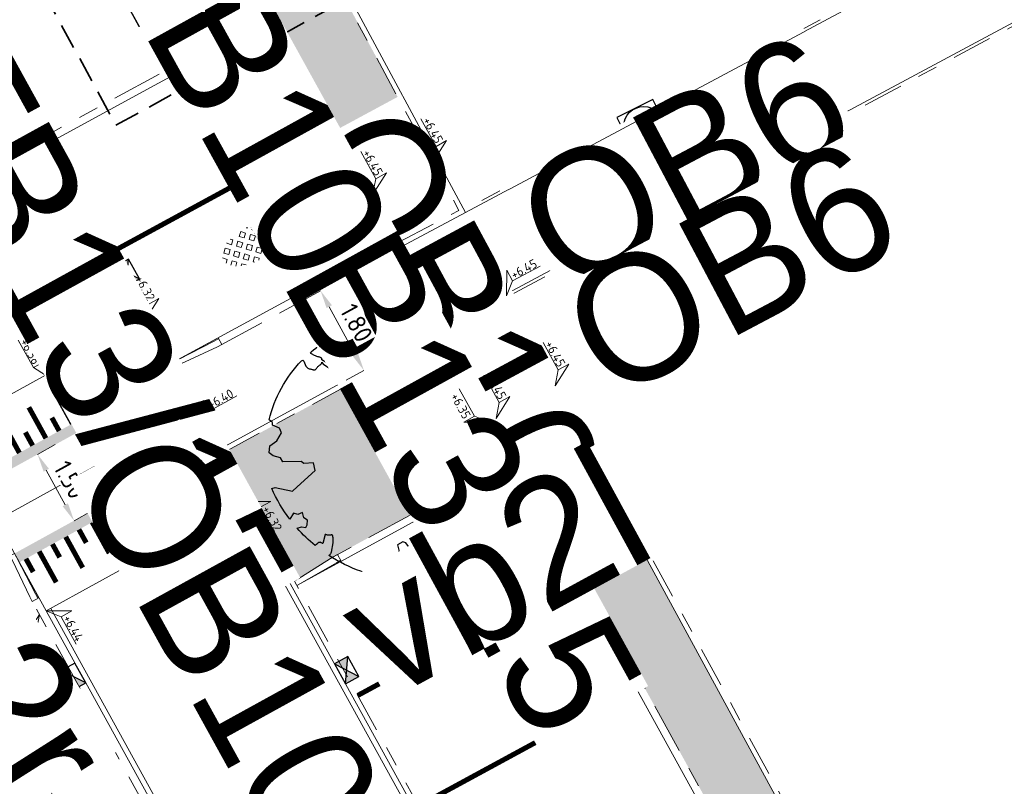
# Model space of a CAD drawing. Header units: metres. Extents: x 155090 to 155676, y 461362 to 461889.
# Tile 25 of 99: x 155202 to 155222, y 461616 to 461631. Entities that reach past the tile are written whole.
import ezdxf
from ezdxf.enums import TextEntityAlignment as Align

# ---------------------------------------------------------------- set-up
doc = ezdxf.new("R2018")
doc.units = ezdxf.units.M
for name, pattern in [('DASHDOT', [1, 0.5, -0.25, 0, -0.25]), ('DASHED', [0.75, 0.5, -0.25]), ('VH-OPSLUITBAND-SO', [10, 4, -2, 2, -2]), ('VH-OPSLUITBAND_150X250', [24, 16, -2, 4, -2]), ('VH-TROTTOIRBAND_130-150', [15, 5, -2, 2, -2, 2, -2]), ('VW-5050_STREEP', [1, 0.5, -0.5]), ('ZZ-CENTER-SO', [8, 5, -1, 1, -1]), ('ZZ-HIDDEN-SO', [4, 2, -2])]:
    doc.linetypes.add(name, pattern=pattern)
doc.layers.get('0').update_dxf_attribs({"lineweight": 18})
doc.layers.get('Defpoints').update_dxf_attribs({"lineweight": 18})
for name, color, linetype, lineweight in [('B-WE-VH-KANTOPSLUITING_OPSLUITBAND_60X200-G', 150, 'VH-OPSLUITBAND-SO', 18), ('B-WE-VH-MATERIAALGRENS-G', 7, 'ZZ-HIDDEN-SO', 18), ('B-WE-VH-VERHARDING_HALFVERHARDING_GRASBETONSTEEN-S-200', 130, 'Continuous', 18), ('N-WE-GR-BOOM-S', 90, 'Continuous', 25), ('N-WE-KL-DATA_CAI_KAST-G', 90, 'Continuous', 35), ('N-WE-RI-OVERIG_RIOOLPUT_INSPECTIE-S-200', 10, 'Continuous', 25), ('N-WE-VH-KANTOPSLUITING-T18', 10, 'Continuous', 18), ('N-WE-VH-KANTOPSLUITING_OPSLUITBAND_100X200-G', 150, 'VH-OPSLUITBAND-SO', 18), ('N-WE-VH-KANTOPSLUITING_OPSLUITBAND_150X250-G', 160, 'VH-OPSLUITBAND_150X250', 18), ('N-WE-VH-KANTOPSLUITING_TROTTOIRBAND_130 150X250-G', 210, 'VH-TROTTOIRBAND_130-150', 18), ('N-WE-VH-KANTOPSLUITING_VERLOOPBAND-S', 7, 'Continuous', 18), ('N-WE-VH-KANTOPSLUITING_VOORKANT_BAND-G', 50, 'Continuous', 18), ('N-WE-VH-KANTVERHARDING_STREKLAAG-G', 60, 'Continuous', 18), ('N-WE-VW-MARKERING_DWARS_OVERSTEEK_KANALISATIESTREEP50_010-G', 7, 'VW-5050_STREEP', 18), ('N-WE-VW-MARKERING_SYMBOOL_PLATEAU-S', 7, 'Continuous', 18), ('X-XX-AL-HOOGTELABEL-S', 7, 'Continuous', 18), ('X-XX-AL-M', 7, 'Continuous', 18), ('X-XX-AL-VERWIJZING-DWP-S', 7, 'Continuous', 18)]:
    doc.layers.add(name, color=color, linetype=linetype, lineweight=lineweight)
doc.layers.add('N-WE-GR-Groen-A-200', color=7, linetype='Continuous', lineweight=18, true_color=0x52a500)
doc.layers.add('N-WE-RI-HWA_KOLK-S-200', color=150, linetype='Continuous', lineweight=25, true_color=0x007fff)
doc.styles.add('NLCS-ISO', font='NLCS-ISO.ttf')
doc.styles.add('NLCS-ISO-M200-T18', font='NLCS-ISO.ttf', dxfattribs={"height": 0.36})
doc.dimstyles.new('NLCS-M200-T18-PIJL_L2_H2', dxfattribs={"dimscale": 0.2, "dimtxt": 0.36, "dimasz": 1.8, "dimexe": 2, "dimexo": 2, "dimgap": 0.7, "dimtad": 1, "dimzin": 0, "dimdsep": 46, "dimtxsty": 'NLCS-ISO-M200-T18', "dimcen": 0, "dimdle": 2, "dimclrd": 256, "dimclre": 256, "dimclrt": 10, "dimazin": 0, "dimtfac": 1, "dimtofl": 0, "dimtmove": 0, "dimatfit": 3, "dimfxl": 2, "dimfxlon": 1, "dimtfill": 1, "dimtfillclr": 256, "dimtolj": 1, "dimtzin": 0, "dimlwd": -1, "dimlwe": -1, "dimarcsym": 0})

# ---------------------------------------------------------------- blocks, each defined once
blk = doc.blocks.new('stroomkast')
h = blk.add_hatch(color=256)
h.dxf.hatch_style = 1
h.paths.add_polyline_path([(0.09, 3), (1.25, 1.5), (2.41, 3)])
h = blk.add_hatch(color=256)
h.dxf.hatch_style = 1
h.paths.add_polyline_path([(1.25, 1.5), (0.09, 0), (2.41, 0)])
at = {"linetype": 'DASHED'}
blk.add_lwpolyline([(3.75, -1.5), (3.75, 4.5), (-1.25, 4.5), (-1.25, -1.5)], close=True, dxfattribs=at)
blk.add_lwpolyline([(2.41, 0), (2.41, 3), (0.09, 3), (0.09, 0)], close=True)
at = {"flags": 128}
for points in [[(0.09, 3), (2.41, 0)], [(2.41, 3), (0.09, 0)]]:
    blk.add_lwpolyline(points, dxfattribs=at)
blk = doc.blocks.new('*U50')
at = {"lineweight": 30, "flags": 106}
blk.add_attdef('OB', text='', height=0.36, dxfattribs=at).set_placement((0, 0.1), align=Align.BOTTOM_CENTER)
blk = doc.blocks.new('*U51')
at = {"lineweight": 30, "flags": 106}
blk.add_attdef('OB', text='', height=0.36, dxfattribs=at).set_placement((0, 0.1), align=Align.BOTTOM_CENTER)
blk = doc.blocks.new('*D113')
at = {"layer": 'Defpoints', "color": 0, "transparency": 16777216}
for p in [(155208.653, 461626.011), (155208.458, 461625.906), (155209.513, 461624.43)]:
    blk.add_point(p, dxfattribs=at)
at = {"layer": 'X-XX-AL-M', "transparency": 16777216}
for p, q in [((155208.458, 461625.906), (155208.107, 461625.714)), ((155209.146, 461624.641), (155208.63, 461625.589)), ((155209.318, 461624.324), (155208.967, 461624.133))]:
    blk.add_line(p, q, dxfattribs=at)
for points in [[(155208.683, 461625.618), (155208.578, 461625.561), (155208.458, 461625.906)], [(155209.199, 461624.669), (155209.093, 461624.612), (155209.318, 461624.324)]]:
    blk.add_solid(points, dxfattribs=at)
at = {"layer": 'X-XX-AL-M', "color": 10, "transparency": 16777216, "insert": (155209.169, 461625.268), "char_height": 0.36, "attachment_point": 5, "rotation": 298.5391, "style": 'NLCS-ISO-M200-T18', "bg_fill": 3, "box_fill_scale": 1.1, "bg_fill_color": 256, "bg_fill_true_color": 13158600, "bg_fill_transparency": 0}
blk.add_mtext('\\A1;1.80', dxfattribs=at)
blk = doc.blocks.new('SVH-VERLOOPBAND_TROTTOIRBAND 130 150X250 HD_OPSLUITBAND 100X200 HD_RECHTS_L1000-MM_DYN')
blk.add_lwpolyline([(1000, 100), (900, 100), (100, 150), (0, 150), (0, 0), (1000, 0)], close=True)
blk.add_lwpolyline([(100, 20), (0, 20), (100, 20), (900, 0)])
blk = doc.blocks.new('SVH-VERLOOPBAND_TROTTOIRBAND 130 150X250 HD_OPSLUITBAND 100X200 HD_LINKS_L1000-MM_DYN')
blk.add_lwpolyline([(0, 0.1), (0.1, 0.1), (0.9, 0.15), (1, 0.15), (1, 0), (0, 0)], close=True)
blk.add_lwpolyline([(0.9, 0.02), (1, 0.02), (0.9, 0.02), (0.1, 0)])
blk = doc.blocks.new('*U167')
at = {"lineweight": 30, "flags": 106}
blk.add_attdef('OB', text='', height=0.36, dxfattribs=at).set_placement((0, 0.1), align=Align.BOTTOM_CENTER)
blk = doc.blocks.new('*U246')
for p, q in [((-0.946, -1.75), (-0.246, 0)), ((-0.246, 0), (0.454, -1.75)), ((29.637, -1.75), (30.337, 0)), ((30.337, 0), (31.037, -1.75)), ((0.454, -1.75), (-0.946, -1.75)), ((-0.246, -4.9), (-0.246, -1.75)), ((31.037, -1.75), (29.637, -1.75)), ((30.337, -4.9), (30.337, -1.75))]:
    blk.add_line(p, q)
at = {"linetype": 'ZZ-CENTER-SO', "ltscale": 0.5, "flags": 128}
blk.add_lwpolyline([(-0.946, 0), (31.073, 0)], dxfattribs=at)
at = {"color": 50, "lineweight": 35, "style": 'NLCS-ISO'}
for tag, p in [('DWP1', (-0.246, -5.338)), ('DWP2', (30.337, -5.338))]:
    blk.add_attdef(tag, text='', height=1.75, dxfattribs=at).set_placement(p, align=Align.TOP_CENTER)
blk = doc.blocks.new('*U119')
at = {"lineweight": 30, "flags": 106}
blk.add_attdef('OB', text='', height=0.36, dxfattribs=at).set_placement((0, 0.1), align=Align.BOTTOM_CENTER)
blk = doc.blocks.new('*U359')
at = {"lineweight": 18}
for p, q in [((-2.46, -1.41), (-2.46, 0.99)), ((-2.46, 0.99), (0, 0)), ((0, 0), (-2.46, -1.41)), ((-8.66, -1.41), (-2.46, -1.41))]:
    blk.add_line(p, q, dxfattribs=at)
at = {"lineweight": 18, "style": 'NLCS-ISO'}
blk.add_attdef('...', text='', height=1.8, dxfattribs=at).set_placement((-5.56, -1.83), align=Align.BOTTOM_CENTER)
blk = doc.blocks.new('*U250')
at = {"lineweight": 18}
for p, q in [((-2.46, 2.07), (-2.46, 4.47)), ((-2.46, 4.47), (0, 0)), ((-8.66, 2.07), (-2.46, 2.07)), ((0, 0), (-2.46, 2.07))]:
    blk.add_line(p, q, dxfattribs=at)
at = {"lineweight": 18, "style": 'NLCS-ISO'}
blk.add_attdef('...', text='', height=1.8, dxfattribs=at).set_placement((-5.56, 1.65), align=Align.BOTTOM_CENTER)
blk = doc.blocks.new('*U358')
at = {"lineweight": 18}
for p, q in [((2.46, 0.99), (0, 0)), ((0, 0), (2.46, -1.41)), ((2.46, -1.41), (2.46, 0.99)), ((8.66, -1.41), (2.46, -1.41))]:
    blk.add_line(p, q, dxfattribs=at)
at = {"lineweight": 18, "style": 'NLCS-ISO'}
blk.add_attdef('...', text='', height=1.8, dxfattribs=at).set_placement((5.56, -1.83), align=Align.BOTTOM_CENTER)
blk = doc.blocks.new('*U15')
at = {"lineweight": 18}
for p, q in [((2.46, 4.47), (0, 0)), ((2.46, 2.07), (2.46, 4.47)), ((0, 0), (2.46, 2.07)), ((8.66, 2.07), (2.46, 2.07))]:
    blk.add_line(p, q, dxfattribs=at)
at = {"lineweight": 18, "style": 'NLCS-ISO'}
blk.add_attdef('...', text='', height=1.8, dxfattribs=at).set_placement((5.56, 1.65), align=Align.BOTTOM_CENTER)
blk = doc.blocks.new('*U370')
at = {"lineweight": 18}
for p, q in [((-2.46, -1.41), (-2.46, 0.99)), ((-2.46, 0.99), (0, 0)), ((0, 0), (-2.46, -1.41)), ((-8.66, -1.41), (-2.46, -1.41))]:
    blk.add_line(p, q, dxfattribs=at)
at = {"lineweight": 18, "style": 'NLCS-ISO'}
blk.add_attdef('...', text='', height=1.8, dxfattribs=at).set_placement((-5.56, -1.83), align=Align.BOTTOM_CENTER)
blk = doc.blocks.new('*U369')
at = {"lineweight": 18}
for p, q in [((-2.46, 2.07), (-2.46, 4.47)), ((-2.46, 4.47), (0, 0)), ((-8.66, 2.07), (-2.46, 2.07)), ((0, 0), (-2.46, 2.07))]:
    blk.add_line(p, q, dxfattribs=at)
at = {"lineweight": 18, "style": 'NLCS-ISO'}
blk.add_attdef('...', text='', height=1.8, dxfattribs=at).set_placement((-5.56, 1.65), align=Align.BOTTOM_CENTER)
blk = doc.blocks.new('*D256')
at = {"layer": 'Defpoints', "color": 0, "transparency": 16777216}
for p in [(155205.88, 461631.702), (155206.597, 461630.384), (155206.597, 461630.384)]:
    blk.add_point(p, dxfattribs=at)
at = {"layer": 'X-XX-AL-M', "transparency": 16777216}
for p, q in [((155205.88, 461631.702), (155205.529, 461631.51)), ((155206.052, 461631.385), (155206.425, 461630.7)), ((155206.597, 461630.384), (155206.246, 461630.193))]:
    blk.add_line(p, q, dxfattribs=at)
for points in [[(155206.105, 461631.414), (155206, 461631.357), (155205.88, 461631.702)], [(155206.478, 461630.729), (155206.372, 461630.672), (155206.597, 461630.384)]]:
    blk.add_solid(points, dxfattribs=at)
at = {"layer": 'X-XX-AL-M', "color": 10, "transparency": 16777216, "insert": (155206.52, 461631.196), "char_height": 0.36, "attachment_point": 5, "rotation": 298.548, "style": 'NLCS-ISO-M200-T18', "bg_fill": 3, "box_fill_scale": 1.1, "bg_fill_color": 256, "bg_fill_true_color": 13158600, "bg_fill_transparency": 0}
blk.add_mtext('\\A1;1.50', dxfattribs=at)
blk = doc.blocks.new('SRI-KOLK_STRAAT-SO')
h = blk.add_hatch(color=256)
h.dxf.hatch_style = 1
h.paths.add_polyline_path([(-1.125, 1.5), (-1.125, 0), (0, 0.75)])
h.paths.add_polyline_path([(1.125, 1.5), (0, 0.75), (1.125, 0)])
for p, q in [((-1.125, 0), (1.125, 1.5)), ((1.125, 0), (-1.125, 1.5))]:
    blk.add_line(p, q)
blk.add_lwpolyline([(-1.125, 0), (1.125, 0), (1.125, 1.5), (-1.125, 1.5)], close=True)
blk = doc.blocks.new('SRI-KOLK_TROTTOIR-SO')
blk.add_hatch(color=256).paths.add_polyline_path([(1.125, 1.5), (-1.125, 1.5), (-1.125, 0)])
blk.add_line((-1.125, 0), (1.125, 1.5))
at = {"flags": 128}
blk.add_lwpolyline([(-1.125, 0), (1.125, 0), (1.125, 1.5), (-1.125, 1.5)], close=True, dxfattribs=at)
blk = doc.blocks.new('SVH-GRASBETONSTEEN_02_KL-SO')
for p, q in [((-2.193, 1.29), (-2.164, 1.32)), ((-1.838, 0.935), (-2.193, 1.29)), ((-1.838, 0.935), (-1.482, 1.29)), ((-1.482, 1.29), (-1.691, 1.5)), ((-0.77, 1.29), (-0.415, 1.646)), ((-0.415, 0.935), (-0.77, 1.29)), ((-0.059, 1.29), (-0.415, 1.646)), ((-0.415, 0.935), (-0.059, 1.29)), ((0.297, 1.646), (0.223, 1.72)), ((0.297, 1.646), (0.362, 1.711)), ((0.653, 1.29), (0.989, 1.626)), ((1.008, 0.935), (0.653, 1.29)), ((1.008, 0.935), (1.364, 1.29)), ((1.364, 1.29), (1.038, 1.616)), ((2.432, 0.935), (2.128, 1.239)), ((2.432, 0.935), (2.499, 1.002)), ((-2.905, -0.133), (-3.256, 0.218)), ((-2.905, 0.579), (-2.549, 0.935)), ((-2.549, 0.223), (-2.905, 0.579)), ((-2.193, 0.579), (-2.549, 0.935)), ((-2.549, 0.223), (-2.193, 0.579)), ((-2.193, -0.133), (-1.838, 0.223)), ((-1.482, -0.133), (-1.838, 0.223)), ((-1.482, 0.579), (-1.126, 0.935)), ((-1.126, 0.223), (-1.482, 0.579)), ((-0.77, 0.579), (-1.126, 0.935)), ((-1.126, 0.223), (-0.77, 0.579)), ((-0.77, -0.133), (-0.415, 0.223)), ((-0.059, -0.133), (-0.415, 0.223)), ((-0.059, 0.579), (0.297, 0.935)), ((0.297, 0.223), (-0.059, 0.579)), ((0.653, 0.579), (0.297, 0.935)), ((0.297, 0.223), (0.653, 0.579)), ((0.653, -0.133), (1.008, 0.223)), ((1.364, -0.133), (1.008, 0.223)), ((1.364, 0.579), (1.72, 0.935)), ((1.72, 0.223), (1.364, 0.579)), ((2.076, 0.579), (1.72, 0.935)), ((1.72, 0.223), (2.076, 0.579)), ((2.076, -0.133), (2.432, 0.223)), ((2.787, -0.133), (2.432, 0.223)), ((2.787, 0.579), (2.855, 0.646)), ((3.016, 0.35), (2.787, 0.579)), ((-3.178, -0.406), (-2.905, -0.133)), ((-2.875, -0.814), (-2.549, -0.489)), ((-2.193, -0.844), (-2.549, -0.489)), ((-2.47, -1.121), (-2.193, -0.844)), ((-1.838, -0.489), (-2.193, -0.133)), ((-1.838, -0.489), (-1.482, -0.133)), ((-1.482, -0.844), (-1.126, -0.489)), ((-1.126, -1.2), (-1.482, -0.844)), ((-0.77, -0.844), (-1.126, -0.489)), ((-1.126, -1.2), (-0.77, -0.844)), ((-0.415, -0.489), (-0.77, -0.133)), ((-0.415, -0.489), (-0.059, -0.133)), ((-0.059, -0.844), (0.297, -0.489)), ((0.297, -1.2), (-0.059, -0.844)), ((0.653, -0.844), (0.297, -0.489)), ((0.297, -1.2), (0.653, -0.844)), ((1.008, -0.489), (0.653, -0.133)), ((1.008, -0.489), (1.364, -0.133)), ((1.364, -0.844), (1.72, -0.489)), ((1.72, -1.2), (1.364, -0.844)), ((2.076, -0.844), (1.72, -0.489)), ((1.72, -1.2), (2.076, -0.844)), ((2.432, -0.489), (2.076, -0.133)), ((2.432, -0.489), (2.787, -0.133)), ((-1.993, -1.355), (-1.838, -1.2)), ((-1.529, -1.509), (-1.838, -1.2)), ((-0.77, -1.556), (-0.415, -1.2)), ((-0.662, -1.665), (-0.77, -1.556)), ((-0.059, -1.556), (-0.415, -1.2)), ((-0.193, -1.69), (-0.059, -1.556)), ((0.653, -1.556), (1.008, -1.2)), ((0.729, -1.632), (0.653, -1.556)), ((1.319, -1.511), (1.008, -1.2))]:
    blk.add_line(p, q)
at = {"style": 'NLCS-ISO'}
blk.add_attdef('FORMAAT', text='', height=1.8, dxfattribs=at).set_placement((-4.309, -0.133), align=Align.MIDDLE_RIGHT)
blk.add_attdef('KLEUR', text='', height=1.8, dxfattribs=at).set_placement((4.191, -0.133), align=Align.MIDDLE_LEFT)
at = {"style": 'NLCS-ISO', "flags": 1}
blk.add_attdef('FUNCTIE', text='', height=1.8, dxfattribs=at).set_placement((-0.059, -2.883), align=Align.TOP_CENTER)
blk = doc.blocks.new('SGR-BOOM_05')
blk.add_lwpolyline([(0.433, 4.712), (0.441, 4.722), (0.45, 4.731), (0.457, 4.739), (0.465, 4.746), (0.473, 4.754), (0.48, 4.761), (0.487, 4.77), (0.494, 4.779), (0.501, 4.79), (0.508, 4.802), (0.513, 4.817), (0.516, 4.836), (0.517, 4.858), (0.515, 4.885), (0.509, 4.916), (0.475, 5.034, -0.52938), (0.529, 5.099, -0.087139), (2.218, 4.625, -0.372341), (2.284, 4.473), (2.354, 4.119), (2.18, 3.946), (1.992, 3.985), (1.767, 3.817), (1.853, 3.602), (2.086, 3.527), (2.712, 3.671), (2.864, 3.587), (2.85, 3.453), (2.707, 3.365), (2.577, 2.941), (2.743, 2.67), (3.168, 3.347, -0.504641), (3.406, 3.14, 0.331948), (3.544, 2.921, 0.282008), (3.993, 3.004), (3.957, 2.985, -0.512156), (4.163, 2.984, -0.16076), (5.094, -0.056), (4.977, -0.169), (4.976, -0.294), (4.862, -0.315), (4.876, -0.438), (4.698, -0.381), (4.644, -0.519), (4.864, -0.665), (4.933, -0.72), (5.054, -0.599, -0.106371), (4.341, -2.61), (3.705, -2.201), (3.588, -2.282), (3.512, -1.945), (3.286, -1.673), (3.024, -1.676), (3.03, -1.99), (2.83, -2.678), (2.861, -2.809), (3.005, -2.829), (3.93, -3.183, -0.236298), (-0.225, -5.013, 0.159625), (-0.347, -4.77, 0.350802), (-0.315, -4.528, -0.504641), (-0.6, -4.393), (-0.531, -4.17), (-0.647, -3.962), (-0.802, -3.978), (-0.825, -4.144), (-0.942, -4.211), (-1.08, -4.106), (-1.2, -3.475), (-1.291, -3.384), (-1.522, -3.391), (-1.586, -3.665), (-1.68, -3.694), (-1.769, -3.923), (-2.003, -3.798, 0.733583), (-1.918, -3.973, -0.861625), (-1.87, -4.128, 0.279978), (-2.043, -4.393), (-2.036, -4.403, -0.827056), (-2.208, -4.583, -0.116774), (-4.152, -2.556), (-4.114, -2.549), (-4.084, -2.541), (-4.059, -2.531), (-4.039, -2.52), (-4.024, -2.509), (-4.013, -2.498), (-4.004, -2.486), (-3.768, -2.184), (-3.762, -2.173), (-3.758, -2.163), (-3.755, -2.153), (-3.752, -2.143), (-3.748, -2.133), (-3.745, -2.123), (-3.74, -2.111), (-3.735, -2.099), (-3.729, -2.085), (-3.721, -2.071), (-3.713, -2.056), (-3.705, -2.04), (-3.697, -2.024), (-3.689, -2.007), (-3.682, -1.991), (-3.676, -1.975), (-3.671, -1.959), (-3.668, -1.944), (-3.666, -1.929), (-3.665, -1.916), (-3.666, -1.904), (-3.668, -1.893), (-3.671, -1.884), (-3.676, -1.877), (-3.682, -1.872), (-3.69, -1.869), (-3.698, -1.867), (-3.708, -1.866), (-3.718, -1.865), (-3.729, -1.864), (-3.74, -1.863), (-3.752, -1.86), (-3.764, -1.856), (-3.776, -1.85), (-3.788, -1.843), (-3.801, -1.835), (-3.813, -1.826), (-3.826, -1.816), (-3.84, -1.806), (-3.853, -1.796), (-3.866, -1.785), (-3.88, -1.774), (-3.893, -1.762), (-3.907, -1.75), (-4.15, -2.028), (-4.162, -2.015), (-4.173, -2), (-4.183, -1.984), (-4.193, -1.968), (-4.204, -1.951), (-4.219, -1.938), (-4.242, -1.928), (-4.274, -1.924), (-4.319, -1.929), (-4.379, -1.942), (-4.457, -1.967, -0.040997), (-4.791, -1.027), (-4.617, -1.057), (-4.463, -1.156), (-4.38, -1.082), (-4.281, -0.927), (-4.376, -0.782), (-4.323, -0.567), (-4.52, -0.551), (-4.652, -0.423), (-4.892, -0.58, -0.05814), (-4.988, 0.829), (-4.852, 0.802), (-4.298, 0.364), (-4.06, 0.447), (-3.128, 0.693), (-3.049, 1), (-3.409, 1.144), (-3.464, 1.261), (-4.121, 1.584), (-4.136, 1.769), (-4.358, 1.957), (-4.448, 2.14), (-4.297, 2.378), (-3.958, 2.431), (-3.65, 2.633), (-3.646, 2.84), (-3.838, 3.066), (-3.787, 3.162), (-3.863, 3.31, -0.13428), (-1.664, 4.835, -0.541727), (-1.597, 4.783), (-1.608, 4.639), (-1.605, 4.565), (-1.595, 4.508), (-1.579, 4.465), (-1.558, 4.434), (-1.535, 4.41), (-1.511, 4.392), (-1.487, 4.376), (-1.465, 4.359), (-1.446, 4.342), (-1.428, 4.325), (-1.411, 4.309), (-1.395, 4.295), (-1.38, 4.284), (-1.364, 4.276), (-1.347, 4.272), (-1.33, 4.272), (-1.312, 4.277), (-1.292, 4.285), (-1.273, 4.294), (-1.252, 4.305), (-1.232, 4.316), (-1.211, 4.327), (-1.189, 4.336), (-1.168, 4.342), (-1.147, 4.347), (-1.126, 4.35), (-1.105, 4.353), (-1.085, 4.356), (-1.066, 4.36), (-1.048, 4.365), (-1.031, 4.372), (-1.015, 4.382), (-1, 4.394), (-0.986, 4.408), (-0.973, 4.424), (-0.963, 4.324), (-0.94, 4.298), (-0.834, 4.118), (-0.611, 3.996), (-0.927, 4.508), (-0.921, 4.523), (-0.917, 4.539), (-0.915, 4.553), (-0.916, 4.568), (-0.92, 4.583), (-0.927, 4.598), (-0.938, 4.613), (-0.953, 4.629), (-0.972, 4.647), (-0.994, 4.667), (-1.02, 4.691), (-1.05, 4.719), (-1.082, 4.754), (-1.117, 4.795), (-1.199, 4.901, -0.543104), (-1.171, 4.981, -0.046766), (-0.234, 5.117, -0.385168), (-0.182, 5.074), (-0.152, 4.882), (-0.138, 4.822), (-0.121, 4.78), (-0.104, 4.753), (-0.085, 4.737), (-0.066, 4.73), (-0.047, 4.727), (-0.027, 4.726), (-0.009, 4.724), (0.009, 4.72), (0.027, 4.716), (0.044, 4.71), (0.061, 4.704), (0.077, 4.697), (0.093, 4.689), (0.109, 4.682), (0.124, 4.675), (0.139, 4.668), (0.153, 4.66), (0.167, 4.653), (0.18, 4.645), (0.191, 4.638), (0.202, 4.629), (0.211, 4.621), (0.219, 4.611), (0.225, 4.602), (0.231, 4.593), (0.236, 4.584), (0.242, 4.576), (0.247, 4.569), (0.253, 4.564), (0.26, 4.56), (0.269, 4.559), (0.278, 4.56), (0.289, 4.563), (0.3, 4.568), (0.312, 4.574), (0.324, 4.582), (0.336, 4.592), (0.348, 4.603), (0.36, 4.616), (0.371, 4.63), (0.382, 4.644), (0.393, 4.659), (0.404, 4.673), (0.414, 4.687), (0.423, 4.7)], format="xyb", close=True)
blk.add_circle((0, 0), 0.15)
blk = doc.blocks.new('*U297')
for points in [[(0, 4.1), (4.5, 4.1)], [(0, 2.05), (4.5, 2.05)], [(0, 0), (4.5, 0)]]:
    blk.add_lwpolyline(points)
for points, const_width in [([(0.45, 3.7), (0.45, 3)], 0.1), ([(1.05, 3.7), (1.05, 3)], 0.1), ([(1.65, 3.7), (1.65, 3)], 0.1), ([(2.25, 3.7), (2.25, 3)], 0.1), ([(2.85, 3.7), (2.85, 3)], 0.1), ([(3.45, 3.7), (3.45, 3)], 0.1), ([(4.05, 3.7), (4.05, 3)], 0.1), ([(0.15, 3.3), (0.15, 3)], 0.1), ([(0.75, 3.3), (0.75, 3)], 0.1), ([(1.35, 3.3), (1.35, 3)], 0.1), ([(1.95, 3.3), (1.95, 3)], 0.1), ([(2.55, 3.3), (2.55, 3)], 0.1), ([(3.15, 3.3), (3.15, 3)], 0.1), ([(3.75, 3.3), (3.75, 3)], 0.1), ([(4.35, 3.3), (4.35, 3)], 0.1), ([(0, 2.9), (4.5, 2.9)], 0.2), ([(0, 1.2), (4.5, 1.2)], 0.2), ([(0.15, 0.8), (0.15, 1.1)], 0.1), ([(0.45, 0.4), (0.45, 1.1)], 0.1), ([(0.75, 0.8), (0.75, 1.1)], 0.1), ([(1.05, 0.4), (1.05, 1.1)], 0.1), ([(1.35, 0.8), (1.35, 1.1)], 0.1), ([(1.65, 0.4), (1.65, 1.1)], 0.1), ([(1.95, 0.8), (1.95, 1.1)], 0.1), ([(2.25, 0.4), (2.25, 1.1)], 0.1), ([(2.55, 0.8), (2.55, 1.1)], 0.1), ([(2.85, 0.4), (2.85, 1.1)], 0.1), ([(3.15, 0.8), (3.15, 1.1)], 0.1), ([(3.45, 0.4), (3.45, 1.1)], 0.1), ([(3.75, 0.8), (3.75, 1.1)], 0.1), ([(4.05, 0.4), (4.05, 1.1)], 0.1), ([(4.35, 0.8), (4.35, 1.1)], 0.1)]:
    blk.add_lwpolyline(points, dxfattribs=dict(const_width=const_width))
blk = doc.blocks.new('*D316')
at = {"layer": 'Defpoints', "color": 0, "transparency": 16777216}
for p in [(155202.849, 461622.661), (155203.573, 461621.347), (155203.573, 461621.347)]:
    blk.add_point(p, dxfattribs=at)
at = {"layer": 'X-XX-AL-M', "transparency": 16777216}
for p, q in [((155202.849, 461622.661), (155203.199, 461622.854)), ((155203.022, 461622.346), (155203.399, 461621.663)), ((155203.573, 461621.347), (155203.923, 461621.541))]:
    blk.add_line(p, q, dxfattribs=at)
for points in [[(155203.075, 461622.375), (155202.97, 461622.317), (155202.849, 461622.661)], [(155203.451, 461621.692), (155203.346, 461621.634), (155203.573, 461621.347)]]:
    blk.add_solid(points, dxfattribs=at)
at = {"layer": 'X-XX-AL-M', "color": 10, "transparency": 16777216, "insert": (155203.491, 461622.159), "char_height": 0.36, "attachment_point": 5, "rotation": 298.8684, "style": 'NLCS-ISO-M200-T18', "bg_fill": 3, "box_fill_scale": 1.1, "bg_fill_color": 256, "bg_fill_true_color": 13158600, "bg_fill_transparency": 0}
blk.add_mtext('\\A1;1.50', dxfattribs=at)
blk = doc.blocks.new('SRI-PUT_INSPECTIE-SO')
at = {"flags": 128}
blk.add_lwpolyline([(-2, -2), (2, -2), (2, 2), (-2, 2)], close=True, dxfattribs=at)
blk.add_circle((0, 0), 2)
at = {"style": 'NLCS-ISO'}
blk.add_text('I', height=2.5, dxfattribs=at).set_placement((-0.003, -0.007), align=Align.MIDDLE_CENTER)
blk = doc.blocks.new('*U454')
at = {"lineweight": 30, "flags": 106}
blk.add_attdef('OB', text='', height=0.36, dxfattribs=at).set_placement((0, 0.1), align=Align.BOTTOM_CENTER)
blk = doc.blocks.new('*U455')
at = {"lineweight": 18}
for p, q in [((2.46, -2.01), (0, 0)), ((0, 0), (2.46, -4.41)), ((2.46, -4.41), (2.46, -2.01)), ((8.66, -4.41), (2.46, -4.41))]:
    blk.add_line(p, q, dxfattribs=at)
at = {"lineweight": 18, "style": 'NLCS-ISO'}
blk.add_attdef('...', text='', height=1.8, dxfattribs=at).set_placement((5.56, -4.83), align=Align.BOTTOM_CENTER)
blk = doc.blocks.new('*U457')
at = {"lineweight": 18}
for p, q in [((-2.46, -2.01), (0, 0)), ((0, 0), (-2.46, -4.41)), ((-2.46, -4.41), (-2.46, -2.01)), ((-8.66, -4.41), (-2.46, -4.41))]:
    blk.add_line(p, q, dxfattribs=at)
at = {"lineweight": 18, "style": 'NLCS-ISO'}
blk.add_attdef('...', text='', height=1.8, dxfattribs=at).set_placement((-5.56, -4.83), align=Align.BOTTOM_CENTER)

msp = doc.modelspace()

# ---------------------------------------------------------------- hatches: boundary and pattern name
at = {"layer": 'N-WE-GR-Groen-A-200', "true_color": 0x7fff00, "transparency": 33554585}
h = msp.add_hatch(color=70, dxfattribs=at)
h.dxf.hatch_style = 1
h.paths.add_polyline_path([(155210.011, 461626.864), (155211.198, 461627.498), (155201.324, 461645.833), (155195.499, 461642.721), (155196.858, 461640.267), (155201.287, 461642.676)])
h = msp.add_hatch(color=70, dxfattribs=at)
h.dxf.hatch_style = 1
h.paths.add_polyline_path([(155212.121, 461625.738), (155206.54, 461622.696), (155207.942, 461620.153), (155208.03, 461620.201), (155208.708, 461620.627), (155212.356, 461622.615), (155219.739, 461609.214), (155215.302, 461606.804), (155216.546, 461604.55), (155222.002, 461607.553)])

# ---------------------------------------------------------------- linework, layer by layer
at = {"layer": 'B-WE-VH-KANTOPSLUITING_OPSLUITBAND_60X200-G', "ltscale": 0.2, "flags": 128}
for points in [[(155262.462, 461654.835), (155262.462, 461654.835), (155211.305, 461627.51)], [(155212.199, 461625.804), (155263.427, 461653.251)]]:
    msp.add_lwpolyline(points, dxfattribs=at)
at = {"layer": 'B-WE-VH-MATERIAALGRENS-G', "ltscale": 0.1, "flags": 128}
for points in [[(155212.082, 461625.809), (155212.073, 461625.825)], [(155212.199, 461625.804), (155212.111, 461625.757)]]:
    msp.add_lwpolyline(points, dxfattribs=at)
at = {"layer": 'N-WE-VH-KANTOPSLUITING_OPSLUITBAND_100X200-G', "ltscale": 0.2, "flags": 128}
for points in [[(155221.156, 461596.186), (155203.135, 461628.873)], [(155222.118, 461607.549), (155212.199, 461625.804)], [(155206.54, 461622.696), (155212.121, 461625.738)]]:
    msp.add_lwpolyline(points, dxfattribs=at)
at = {"layer": 'N-WE-VH-KANTOPSLUITING_OPSLUITBAND_150X250-G', "ltscale": 0.2, "flags": 128}
msp.add_lwpolyline([(155175.934, 461665.612), (155183.528, 461651.838), (155183.265, 461651.693), (155187.04, 461644.811), (155221.622, 461582.084)], dxfattribs=at)
at = {"layer": 'N-WE-VH-KANTOPSLUITING_TROTTOIRBAND_130 150X250-G', "ltscale": 0.2, "flags": 128}
for points in [[(155206.414, 461624.793), (155210.059, 461626.777), (155207.499, 461631.417), (155203.109, 461629.029), (155200.667, 461633.459), (155205.055, 461635.847), (155201.287, 461642.676), (155196.858, 461640.266)], [(155218.46, 461611.536), (155213.635, 461620.294), (155212.356, 461622.615), (155208.708, 461620.627)], [(155212.385, 461602.256), (155202.742, 461619.747)]]:
    msp.add_lwpolyline(points, dxfattribs=at)
at = {"layer": 'N-WE-VH-KANTOPSLUITING_VOORKANT_BAND-G', "ltscale": 0.2, "flags": 128}
for points in [[(155217.953, 461578.608), (155220.502, 461573.21), (155222.089, 461573.96, 0.43268), (155224.333, 461580.895), (155188.617, 461645.679), (155175.246, 461669.968, 0.381374), (155168.965, 461672.182), (155139.537, 461660.091), (155121.572, 461652.71)], [(155234.664, 461586.21), (155236.343, 461583.084, -0.414936), (155235.933, 461581.729), (155234.938, 461581.197, -0.41029), (155228.204, 461583.194), (155222.021, 461594.409), (155203.047, 461628.825)]]:
    msp.add_lwpolyline(points, format="xyb", dxfattribs=at)
for points in [[(155176.066, 461665.685), (155183.732, 461651.779), (155183.468, 461651.634), (155187.171, 461644.883), (155221.807, 461582.06), (155173.307, 461559.445)], [(155205.552, 461624.495), (155209.855, 461626.836), (155207.44, 461631.214), (155203.05, 461628.826), (155200.462, 461633.519), (155204.851, 461635.906), (155202.436, 461640.284), (155201.228, 461642.473), (155196.93, 461640.135)], [(155206.492, 461622.784), (155212.073, 461625.825)], [(155218.329, 461611.463), (155213.503, 461620.222), (155212.297, 461622.412), (155207.99, 461620.065)]]:
    msp.add_lwpolyline(points, dxfattribs=at)
msp.add_lwpolyline([(155212.082, 461625.809), (155263.484, 461653.35), (155274.324, 461635.36), (155222.058, 461607.449)], close=True, dxfattribs=at)
at = {"layer": 'N-WE-VH-KANTVERHARDING_STREKLAAG-G', "ltscale": 0.2, "flags": 128}
msp.add_lwpolyline([(155204.887, 461625.27), (155203.008, 461628.684), (155200.32, 461633.561), (155195.397, 461642.484), (155192.466, 461647.801), (155181.086, 461668.472)], dxfattribs=at)
for points in [[(155235.853, 461581.567), (155234.987, 461581.105, -0.41029), (155228.112, 461583.143), (155221.929, 461594.358), (155206.867, 461621.679)], [(155182.578, 461552.973), (155192.694, 461557.75, 0.079546), (155196.636, 461560.447, -0.079533), (155203.132, 461564.891, -0.00001), (155203.132, 461564.891), (155222.134, 461573.865, 0.43268), (155224.425, 461580.946), (155203.11, 461619.608)]]:
    msp.add_lwpolyline(points, format="xyb", dxfattribs=at)
at = {"layer": 'N-WE-VW-MARKERING_DWARS_OVERSTEEK_KANALISATIESTREEP50_010-G', "ltscale": 0.4, "const_width": 0.1, "flags": 128}
for points in [[(155208.647, 461629.025), (155204.342, 461626.683)], [(155213.503, 461620.222), (155209.195, 461617.882)], [(155214.71, 461618.032), (155210.402, 461615.692)]]:
    msp.add_lwpolyline(points, dxfattribs=at)

# ---------------------------------------------------------------- block references
at = {"layer": 'B-WE-VH-VERHARDING_HALFVERHARDING_GRASBETONSTEEN-S-200', "xscale": 0.2000000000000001, "yscale": 0.2000000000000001, "zscale": 0.2000000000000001}
for p, rotation in [((155207.106, 461626.828), 28.5545554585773), ((155210.751, 461620.149), 28.51784732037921)]:
    msp.add_blockref('SVH-GRASBETONSTEEN_02_KL-SO', p, dxfattribs=dict(at, rotation=rotation)).add_auto_attribs({'KLEUR': 'GR'})
at = {"layer": 'N-WE-GR-BOOM-S', "xscale": 0.5, "yscale": 0.5, "zscale": 0.5, "rotation": 26.5502593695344}
msp.add_blockref('SGR-BOOM_05', (155209.907, 461622.728), dxfattribs=at)
at = {"layer": 'N-WE-KL-DATA_CAI_KAST-G', "rotation": 28.54802570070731}
msp.add_blockref('stroomkast', (155204.782, 461631.104), dxfattribs=at)
at = {"layer": 'N-WE-RI-HWA_KOLK-S-200', "xscale": 0.2, "yscale": 0.2, "zscale": 0.2}
for name, p, rotation in [('SRI-KOLK_STRAAT-SO', (155204.499, 461626.191), 298.8683719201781), ('SRI-KOLK_STRAAT-SO', (155208.844, 461618.31), 298.8683719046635), ('SRI-KOLK_TROTTOIR-SO', (155203.697, 461618.327), 118.8683718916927)]:
    msp.add_blockref(name, p, dxfattribs=dict(at, rotation=rotation))
at = {"layer": 'N-WE-RI-OVERIG_RIOOLPUT_INSPECTIE-S-200', "xscale": 0.2, "yscale": 0.2, "zscale": 0.2, "rotation": 26.55025936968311}
msp.add_blockref('SRI-PUT_INSPECTIE-SO', (155214.867, 461629.159), dxfattribs=at)
at = {"layer": 'N-WE-VH-KANTOPSLUITING-T18'}
ref = msp.add_blockref('*U51', (155212.147, 461627.928), dxfattribs=dict(at, xscale=0.75, yscale=0.75, zscale=0.75, rotation=27.90539758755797))
lines = msp.add_mtext('OB6', dxfattribs={"layer": '0', "insert": (155212.112, 461627.995), "char_height": 2.5, "attachment_point": 1, "rotation": 27.9054, "bg_fill": 3, "box_fill_scale": 1, "bg_fill_color": 256, "bg_fill_transparency": 0})
ref.add_attrib('OB', '', (155212.112, 461627.995), dxfattribs={"flags": 62}).embed_mtext(lines)
ref = msp.add_blockref('*U51', (155210.072, 461629.794), dxfattribs=dict(at, xscale=0.7499999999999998, yscale=0.7499999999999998, zscale=0.7499999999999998, rotation=298.3580181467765))
lines = msp.add_mtext('OB10', dxfattribs={"layer": '0', "insert": (155210.138, 461629.83), "char_height": 2.5, "attachment_point": 1, "rotation": 298.358, "bg_fill": 3, "box_fill_scale": 1, "bg_fill_color": 256, "bg_fill_transparency": 0})
ref.add_attrib('OB', '', (155210.138, 461629.83), dxfattribs={"flags": 6}).embed_mtext(lines)
ref = msp.add_blockref('*U51', (155208.779, 461629.097), dxfattribs=dict(at, xscale=0.7500000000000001, yscale=0.7500000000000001, zscale=0.7500000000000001, rotation=298.8879206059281))
lines = msp.add_mtext('TB13/15', dxfattribs={"layer": '0', "insert": (155208.845, 461629.133), "char_height": 2.5, "attachment_point": 1, "rotation": 298.8879, "bg_fill": 3, "box_fill_scale": 1, "bg_fill_color": 256, "bg_fill_transparency": 0})
ref.add_attrib('OB', '', (155208.845, 461629.133), dxfattribs={"flags": 34}).embed_mtext(lines)
ref = msp.add_blockref('*U51', (155213.061, 461625.825), dxfattribs=dict(at, xscale=0.75, yscale=0.75, zscale=0.75, rotation=27.90539758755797))
lines = msp.add_mtext('OB6', dxfattribs={"layer": '0', "insert": (155213.026, 461625.891), "char_height": 2.5, "attachment_point": 1, "rotation": 27.9054, "bg_fill": 3, "box_fill_scale": 1, "bg_fill_color": 256, "bg_fill_transparency": 0})
ref.add_attrib('OB', '', (155213.026, 461625.891), dxfattribs={"flags": 62}).embed_mtext(lines)
ref = msp.add_blockref('*U167', (155208.646, 461619.906), dxfattribs=dict(at, xscale=0.75, yscale=0.75, zscale=0.75, rotation=28.5849530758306))
lines = msp.add_mtext('vb2l', dxfattribs={"layer": '0', "insert": (155208.61, 461619.972), "char_height": 2.5, "attachment_point": 1, "rotation": 28.585, "bg_fill": 3, "box_fill_scale": 1, "bg_fill_color": 256, "bg_fill_transparency": 0})
ref.add_attrib('OB', '', (155208.61, 461619.972), dxfattribs={"flags": 8}).embed_mtext(lines)
at = {"layer": 'N-WE-VH-KANTOPSLUITING_VERLOOPBAND-S', "xscale": 0.001, "yscale": 0.001, "zscale": 0.001}
for p, rotation in [((155206.43, 461624.973), 208.5483827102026), ((155202.873, 461619.82), 118.8683718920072)]:
    msp.add_blockref('SVH-VERLOOPBAND_TROTTOIRBAND 130 150X250 HD_OPSLUITBAND 100X200 HD_RECHTS_L1000-MM_DYN', p, dxfattribs=dict(at, rotation=rotation))
at = {"layer": 'N-WE-VH-KANTOPSLUITING_VERLOOPBAND-S', "rotation": 28.5849530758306}
msp.add_blockref('SVH-VERLOOPBAND_TROTTOIRBAND 130 150X250 HD_OPSLUITBAND 100X200 HD_LINKS_L1000-MM_DYN', (155207.99, 461620.065), dxfattribs=at)
at = {"layer": 'N-WE-VW-MARKERING_SYMBOOL_PLATEAU-S', "lineweight": 0, "rotation": 28.86837189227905}
msp.add_blockref('*U297', (155203.018, 461619.557), dxfattribs=at)
at = {"layer": 'X-XX-AL-HOOGTELABEL-S'}
for name, p, xscale, yscale, zscale, rotation, values in [('*U250', (155210.684, 461628.452), 0.1, 0.1, 0.1, 298.8589629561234, {'...': '+6.45'}), ('*U250', (155209.49, 461627.809), 0.1, 0.1, 0.1, 298.8589629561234, {'...': '+6.45'}), ('*U457', (155209.358, 461627.736), 0.1, 0.1, 0.1, 298.8589629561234, {'...': '+6.35'}), ('*U15', (155212.143, 461625.801), 0.09999999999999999, 0.09999999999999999, 0.09999999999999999, 28.18156959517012, {'...': '+6.45'}), ('*U250', (155204.979, 461625.32), 0.1, 0.1, 0.1, 298.8589629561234, {'...': '+6.32'}), ('*U359', (155203.009, 461624.234), 0.1, 0.1, 0.1, 298.8589629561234, {'...': '+6.38'}), ('*U358', (155205.969, 461623.525), 0.09999999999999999, 0.09999999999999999, 0.09999999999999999, 28.86837190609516, {'...': '+6.40'}), ('*U455', (155202.887, 461619.485), 0.1, 0.1, 0.1, 298.8589629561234, {'...': '+6.54'})]:
    msp.add_blockref(name, p, dxfattribs=dict(at, xscale=xscale, yscale=yscale, zscale=zscale, rotation=rotation)).add_auto_attribs(values)
ref = msp.add_blockref('*U15', (155213.107, 461624.02), dxfattribs=dict(at, xscale=-0.1, yscale=0.1, zscale=0.1, rotation=298.8589629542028))
ref.add_attrib('...', '+6.45', dxfattribs={"layer": '0', "lineweight": 18, "height": 0.18, "rotation": 298.859, "style": 'NLCS-ISO'}).set_placement((155212.983, 461624.586), align=Align.BOTTOM_CENTER)
ref = msp.add_blockref('*U15', (155211.938, 461623.375), dxfattribs=dict(at, xscale=-0.1, yscale=0.1, zscale=0.1, rotation=298.8589629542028))
ref.add_attrib('...', '+6.45', dxfattribs={"layer": '0', "lineweight": 18, "height": 0.18, "rotation": 298.859, "style": 'NLCS-ISO'}).set_placement((155211.814, 461623.941), align=Align.BOTTOM_CENTER)
ref = msp.add_blockref('*U15', (155211.806, 461623.302), dxfattribs=dict(at, xscale=0.1, yscale=0.1, zscale=0.1, rotation=118.8589629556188))
ref.add_attrib('...', '+6.35', dxfattribs={"layer": '0', "lineweight": 18, "height": 0.18, "rotation": 298.859, "style": 'NLCS-ISO'}).set_placement((155211.11, 461623.553), align=Align.BOTTOM_CENTER)
ref = msp.add_blockref('*U250', (155203.999, 461622.439), dxfattribs=dict(at, xscale=-0.09999999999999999, yscale=0.1, zscale=0.1, rotation=28.86837189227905))
ref.add_attrib('...', '+6.46', dxfattribs={"layer": '0', "lineweight": 18, "height": 0.18, "rotation": 28.8684, "style": 'NLCS-ISO'}).set_placement((155204.406, 461622.852), align=Align.BOTTOM_CENTER)
ref = msp.add_blockref('*U369', (155206.959, 461621.73), dxfattribs=dict(at, xscale=-0.1, yscale=0.1, zscale=0.1, rotation=298.8589629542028))
ref.add_attrib('...', '+6.32', dxfattribs={"layer": '0', "lineweight": 18, "height": 0.18, "rotation": 298.859, "style": 'NLCS-ISO'}).set_placement((155207.372, 461621.322), align=Align.BOTTOM_CENTER)
ref = msp.add_blockref('*U370', (155204.989, 461620.643), dxfattribs=dict(at, xscale=-0.1, yscale=0.1, zscale=0.1, rotation=298.8589629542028))
ref.add_attrib('...', '+6.38', dxfattribs={"layer": '0', "lineweight": 18, "height": 0.18, "rotation": 298.859, "style": 'NLCS-ISO'}).set_placement((155205.097, 461620.068), align=Align.BOTTOM_CENTER)
ref = msp.add_blockref('*U369', (155203.018, 461619.557), dxfattribs=dict(at, xscale=-0.1, yscale=0.1, zscale=0.1, rotation=298.8589629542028))
ref.add_attrib('...', '+6.44', dxfattribs={"layer": '0', "lineweight": 18, "height": 0.18, "rotation": 298.859, "style": 'NLCS-ISO'}).set_placement((155203.431, 461619.15), align=Align.BOTTOM_CENTER)
at = {"layer": 'X-XX-AL-VERWIJZING-DWP-S', "linetype": 'DASHDOT', "ltscale": 0.1, "xscale": 0.5, "yscale": 0.5, "zscale": 0.5, "rotation": 28.31077997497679}
msp.add_blockref('*U246', (155193.428, 461631.497), dxfattribs=at).add_auto_attribs({'DWP1': 'C', 'DWP2': 'C'})

# ---------------------------------------------------------------- next in the draw order: dimensions: what is measured, and where the dimension line sits
at = {"layer": 'X-XX-AL-M'}
for p1, p2, picture, middle in [((155205.88, 461631.702), (155206.597, 461630.384), '*D256', (155206.52, 461631.196)), ((155202.849, 461622.661), (155203.573, 461621.347), '*D316', (155203.491, 461622.159))]:
    dim = msp.add_aligned_dim(p1=p1, p2=p2, distance=0, dimstyle='NLCS-M200-T18-PIJL_L2_H2', override={"dimtxsty": 'NLCS-ISO-M200-T18', "dimtfill": 1}, dxfattribs=at)
    dim.commit()
    dim.dimension.update_dxf_attribs({"geometry": picture, "text_midpoint": middle})

# ---------------------------------------------------------------- next in the draw order: linework, layer by layer
at = {"layer": 'N-WE-VH-KANTOPSLUITING_OPSLUITBAND_100X200-G', "ltscale": 0.2, "flags": 128}
msp.add_lwpolyline([(155195.499, 461642.721), (155201.322, 461645.832), (155211.198, 461627.498), (155210.012, 461626.865)], dxfattribs=at)
at = {"layer": 'N-WE-VH-KANTOPSLUITING_VOORKANT_BAND-G', "ltscale": 0.2, "flags": 128}
for points in [[(155211.333, 461627.457), (155262.581, 461654.831), (155251.75, 461672.882), (155201.362, 461645.967)], [(155195.452, 461642.81), (155201.363, 461645.967), (155211.333, 461627.457), (155210.059, 461626.777)]]:
    msp.add_lwpolyline(points, dxfattribs=at)

# ---------------------------------------------------------------- next in the draw order: block references
at = {"layer": 'N-WE-VH-KANTOPSLUITING-T18'}
ref = msp.add_blockref('*U51', (155205.775, 461634.537), dxfattribs=dict(at, xscale=0.75, yscale=0.75, zscale=0.75, rotation=298.9157881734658))
lines = msp.add_mtext('OB10', dxfattribs={"layer": '0', "insert": (155205.841, 461634.573), "char_height": 2.5, "attachment_point": 1, "rotation": 298.9158, "bg_fill": 3, "box_fill_scale": 1, "bg_fill_color": 256, "bg_fill_transparency": 0})
ref.add_attrib('OB', '', (155205.841, 461634.573), dxfattribs={"flags": 4}).embed_mtext(lines)
ref = msp.add_blockref('*U51', (155201.888, 461631.244), dxfattribs=dict(at, xscale=0.7500000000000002, yscale=0.7500000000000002, zscale=0.7500000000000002, rotation=298.8683718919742))
lines = msp.add_mtext('TB13/15', dxfattribs={"layer": '0', "insert": (155201.954, 461631.28), "char_height": 2.5, "attachment_point": 1, "rotation": 298.8684, "bg_fill": 3, "box_fill_scale": 1, "bg_fill_color": 256, "bg_fill_transparency": 0})
ref.add_attrib('OB', '', (155201.954, 461631.28), dxfattribs={"flags": 4}).embed_mtext(lines)
ref = msp.add_blockref('*U50', (155197.323, 461628.707), dxfattribs=dict(at, xscale=0.75, yscale=0.75, zscale=0.75, rotation=298.8683718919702))
lines = msp.add_mtext('TB13/15', dxfattribs={"layer": '0', "insert": (155197.388, 461628.743), "char_height": 2.5, "attachment_point": 1, "rotation": 298.8684, "bg_fill": 3, "box_fill_scale": 1, "bg_fill_color": 256, "bg_fill_transparency": 0})
ref.add_attrib('OB', '', (155197.388, 461628.743), dxfattribs={"flags": 48}).embed_mtext(lines)
ref = msp.add_blockref('*U454', (155205.601, 461623.322), dxfattribs=dict(at, xscale=0.7500000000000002, yscale=0.7500000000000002, zscale=0.7500000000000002, rotation=298.8683718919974))
lines = msp.add_mtext('OB10', dxfattribs={"layer": '0', "insert": (155205.667, 461623.358), "char_height": 2.5, "attachment_point": 1, "rotation": 298.8684, "bg_fill": 3, "box_fill_scale": 1, "bg_fill_color": 256, "bg_fill_transparency": 0})
ref.add_attrib('OB', '', (155205.667, 461623.358), dxfattribs={"flags": 8}).embed_mtext(lines)
ref = msp.add_blockref('*U119', (155200.913, 461622.249), dxfattribs=dict(at, xscale=0.7500000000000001, yscale=0.7500000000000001, zscale=0.7500000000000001, rotation=302.4447062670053))
lines = msp.add_mtext('vb2r', dxfattribs={"layer": '0', "insert": (155200.976, 461622.289), "char_height": 2.5, "attachment_point": 1, "rotation": 302.4447, "bg_fill": 3, "box_fill_scale": 1, "bg_fill_color": 256, "bg_fill_transparency": 0})
ref.add_attrib('OB', '', (155200.976, 461622.289), dxfattribs={"flags": 6}).embed_mtext(lines)

# ---------------------------------------------------------------- next in the draw order: dimensions: what is measured, and where the dimension line sits
at = {"layer": 'X-XX-AL-M'}
dim = msp.add_aligned_dim(p1=(155209.513, 461624.43), p2=(155208.653, 461626.011), distance=0.222, dimstyle='NLCS-M200-T18-PIJL_L2_H2', override={"dimtxsty": 'NLCS-ISO-M200-T18', "dimtfill": 1}, dxfattribs=at)
dim.commit()
dim.dimension.update_dxf_attribs({"geometry": '*D113', "text_midpoint": (155209.169, 461625.268)})

doc.saveas('drawing.dxf')
